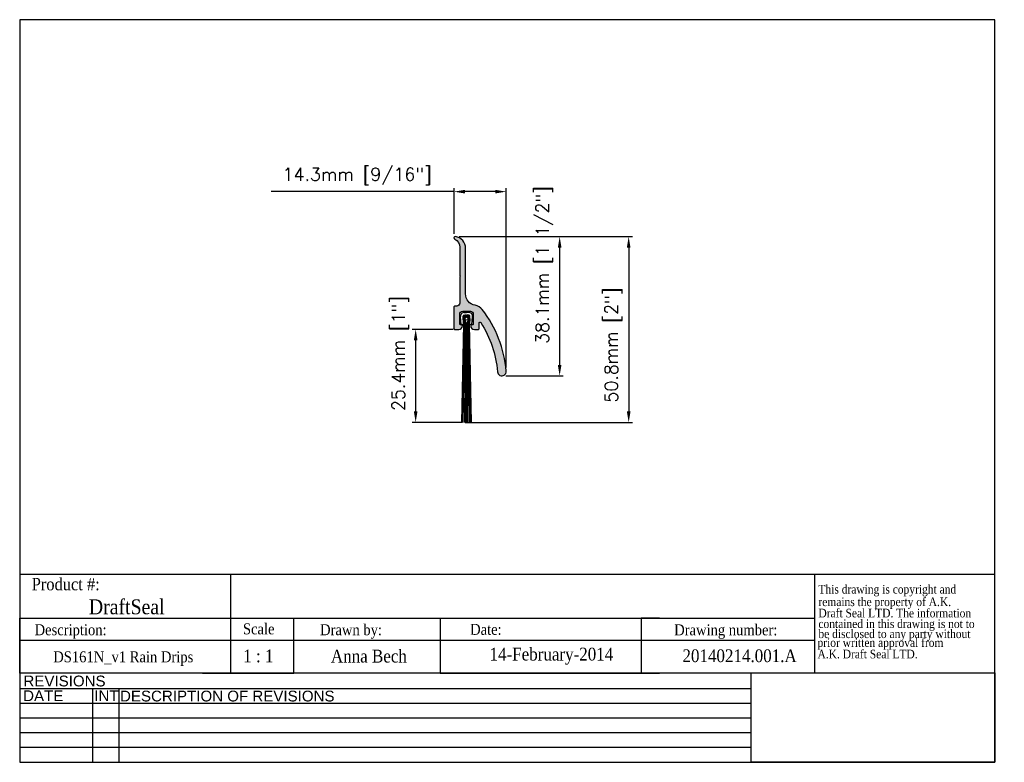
# Model space of a CAD drawing. Header units: millimetres. Extents: x 2362 to 2631, y 15 to 219.
import ezdxf
from ezdxf.enums import TextEntityAlignment as Align

# ---------------------------------------------------------------- set-up
doc = ezdxf.new("R2010")
doc.units = ezdxf.units.MM
doc.header["$MEASUREMENT"] = 0
doc.layers.add('AM_5', color=3, linetype='Continuous', lineweight=25)
doc.layers.add('BORDER', color=7, linetype='Continuous', lineweight=25)
doc.layers.add('DRAWING1', color=8, linetype='Continuous')
doc.layers.add('FRAME', color=7, linetype='Continuous')
doc.styles.add('DS GROUP', font='arial.ttf')
doc.styles.get("Standard").update_dxf_attribs({"font": 'ROMANS.SHX'})
doc.styles.add('TAG', font='GARA.TTF')
doc.dimstyles.new('AM_ISO$0', dxfattribs={"dimtxt": 1.5, "dimasz": 1.5, "dimexe": 1, "dimexo": 1, "dimgap": 1.5, "dimtad": 1, "dimdec": 0, "dimdsep": 46, "dimtxsty": 'Standard', "dimcen": 0, "dimclrd": 256, "dimclre": 256, "dimclrt": 2, "dimadec": 0, "dimazin": 2, "dimtp": 0.1, "dimtm": 0.1, "dimtfac": 0.71, "dimtdec": 0, "dimtmove": 0, "dimatfit": 3, "dimfxl": 1, "dimlwd": -1, "dimlwe": -1, "dimarcsym": 1})
picture_1 = doc.add_image_def('image1.bmp', size_in_pixel=(901, 331))

# ---------------------------------------------------------------- blocks, each defined once
blk = doc.blocks.new('A$C08671A0E')
at = {"layer": 'FRAME', "style": 'TAG'}
for s, p in [('This drawing is copyright and', (14.8, -52.3)), ('remains the property of A.K.', (14.8, -101.5)), ('Draft Seal LTD. The information', (14.8, -145.7)), ('contained in this drawing is not to  ', (14.8, -187.4)), ('be disclosed to any party without ', (14.8, -226.7)), (' prior written approval from', (0, -261.2)), (' A.K. Draft Seal LTD.', (0, -306.1))]:
    blk.add_text(s, height=33.819, dxfattribs=at).set_placement(p)
blk = doc.blocks.new('*D465')
at = {"layer": 'AM_5', "linetype": 'ByBlock', "transparency": 16777216}
for p, q in [((2480.86, 159.88), (2480.86, 172.45)), ((2495.13, 123.34), (2495.13, 172.45)), ((2480.86, 171.45), (2430.86, 171.45)), ((2492.13, 171.45), (2483.86, 171.45))]:
    blk.add_line(p, q, dxfattribs=at)
at = {"layer": 'AM_5', "transparency": 16777216}
for points in [[(2483.86, 171.95), (2483.86, 170.95), (2480.86, 171.45)], [(2492.13, 171.95), (2492.13, 170.95), (2495.13, 171.45)]]:
    blk.add_solid(points, dxfattribs=at)
at = {"layer": 'Defpoints', "color": 0, "transparency": 16777216}
for p in [(2495.13, 171.45), (2480.86, 158.88), (2495.13, 122.34)]:
    blk.add_point(p, dxfattribs=at)
at = {"layer": 'AM_5', "color": 7, "transparency": 16777216, "insert": (2454.36, 175.62), "char_height": 3.5, "attachment_point": 5}
blk.add_mtext('14.3mm [9/16"]', dxfattribs=at)
blk = doc.blocks.new('*D466')
at = {"layer": 'AM_5', "linetype": 'ByBlock', "transparency": 16777216}
for p, q in [((2496.13, 159.14), (2510.76, 159.14)), ((2509.76, 156.14), (2509.76, 124.05)), ((2495.04, 121.05), (2510.76, 121.05))]:
    blk.add_line(p, q, dxfattribs=at)
at = {"layer": 'AM_5', "transparency": 16777216}
for points in [[(2509.26, 156.14), (2510.26, 156.14), (2509.76, 159.14)], [(2509.26, 124.05), (2510.26, 124.05), (2509.76, 121.05)]]:
    blk.add_solid(points, dxfattribs=at)
at = {"layer": 'Defpoints', "color": 0, "transparency": 16777216}
for p in [(2495.13, 159.14), (2494.04, 121.05), (2509.76, 121.05)]:
    blk.add_point(p, dxfattribs=at)
at = {"layer": 'AM_5', "color": 7, "transparency": 16777216, "insert": (2505.59, 151.38), "char_height": 3.5, "attachment_point": 5, "rotation": 90}
blk.add_mtext('38.1mm [1 1/2"]', dxfattribs=at)
blk = doc.blocks.new('*D467')
at = {"layer": 'AM_5', "linetype": 'ByBlock', "transparency": 16777216}
for p, q in [((2482.27, 159.14), (2529.64, 159.14)), ((2528.64, 156.14), (2528.64, 111.31)), ((2483.9, 108.31), (2529.64, 108.31))]:
    blk.add_line(p, q, dxfattribs=at)
at = {"layer": 'AM_5', "transparency": 16777216}
for points in [[(2528.14, 156.14), (2529.14, 156.14), (2528.64, 159.14)], [(2528.14, 111.31), (2529.14, 111.31), (2528.64, 108.31)]]:
    blk.add_solid(points, dxfattribs=at)
at = {"layer": 'Defpoints', "color": 0, "transparency": 16777216}
for p in [(2481.27, 159.14), (2482.9, 108.31), (2528.64, 108.31)]:
    blk.add_point(p, dxfattribs=at)
at = {"layer": 'AM_5', "color": 7, "transparency": 16777216, "insert": (2524.48, 129.49), "char_height": 3.5, "attachment_point": 5, "rotation": 90}
blk.add_mtext('50.8mm [2"]', dxfattribs=at)
blk = doc.blocks.new('*D468')
at = {"layer": 'AM_5', "linetype": 'ByBlock', "transparency": 16777216}
for p, q in [((2480.62, 133.75), (2469.37, 133.75)), ((2470.37, 130.75), (2470.37, 111.31)), ((2483.08, 108.31), (2469.37, 108.31))]:
    blk.add_line(p, q, dxfattribs=at)
at = {"layer": 'AM_5', "transparency": 16777216}
for points in [[(2469.87, 130.75), (2470.87, 130.75), (2470.37, 133.75)], [(2469.87, 111.31), (2470.87, 111.31), (2470.37, 108.31)]]:
    blk.add_solid(points, dxfattribs=at)
at = {"layer": 'Defpoints', "color": 0, "transparency": 16777216}
for p in [(2481.62, 133.75), (2470.37, 108.31), (2484.08, 108.31)]:
    blk.add_point(p, dxfattribs=at)
at = {"layer": 'AM_5', "color": 7, "transparency": 16777216, "insert": (2466.2, 127.17), "char_height": 3.5, "attachment_point": 5, "rotation": 90}
blk.add_mtext('25.4mm [1"]', dxfattribs=at)

msp = doc.modelspace()

# ---------------------------------------------------------------- hatches: boundary and pattern name
msp.add_hatch(color=256).paths.add_polyline_path([(2488.18, 135.61, -0.122893), (2492.75, 122.14, 1), (2495.13, 122.34, 0.145322), (2488.57, 139.18, 0.184397), (2486.63, 140.36, -0.362054), (2484.02, 143.48), (2484.02, 155.99, 0.37488), (2481.27, 159.14, 0.859514), (2481.06, 158.42, -0.291086), (2482.43, 156.27), (2482.43, 148.59), (2482.56, 148.47), (2482.43, 148.34), (2482.56, 148.22), (2482.43, 148.09), (2482.43, 140.94, -0.414214), (2481.63, 140.14), (2481.09, 140.14, 0.414214), (2480.84, 139.89), (2480.84, 134, 0.414214), (2481.09, 133.75), (2482.15, 133.75, 0.425974), (2483.14, 134.79, 0.390975), (2482.9, 135.02), (2482.68, 135.02, -0.414214), (2482.43, 135.27), (2482.43, 137.92, -0.414214), (2483.23, 138.72), (2485.33, 138.72, -0.414214), (2486.13, 137.92), (2486.13, 135.27, -0.414214), (2485.88, 135.02), (2485.67, 135.02, 0.390975), (2485.42, 134.79, 0.425974), (2486.42, 133.75), (2487.47, 133.75, 0.414214), (2487.72, 134), (2487.72, 135.47, -0.748291)])

# ---------------------------------------------------------------- linework, layer by layer
for p, q in [((2362.06, 66.79), (2579.51, 66.79)), ((2419.68, 66.79), (2419.68, 54.73)), ((2579.51, 66.79), (2579.51, 39.73)), ((2362.06, 39.73), (2362.06, 54.73)), ((2362.06, 54.73), (2579.51, 54.73)), ((2362.06, 54.73), (2362.06, 49.73)), ((2362.06, 54.73), (2362.06, 48.73)), ((2362.06, 54.73), (2412.06, 54.73)), ((2419.68, 54.73), (2419.68, 39.73)), ((2437.06, 39.73), (2437.06, 54.73)), ((2437.06, 54.73), (2477.06, 54.73)), ((2477.06, 54.73), (2477.06, 39.73)), ((2537.06, 54.73), (2532.06, 54.73)), ((2532.06, 54.73), (2532.06, 39.73)), ((2362.06, 48.73), (2362.06, 50.23)), ((2362.06, 48.73), (2579.51, 48.73)), ((2362.06, 39.73), (2362.06, 42.73)), ((2412.06, 39.73), (2437.06, 39.73)), ((2477.06, 39.73), (2537.06, 39.73))]:
    msp.add_line(p, q)
msp.add_lwpolyline([(2486.13, 137.92), (2486.13, 135.27, -0.414214), (2485.88, 135.02), (2485.67, 135.02, 0.414214), (2485.42, 134.77), (2485.42, 134.75, 0.414214), (2486.42, 133.75), (2487.47, 133.75, 0.414214), (2487.72, 134), (2487.72, 135.47, -0.748291), (2488.18, 135.61, -0.122893), (2492.75, 122.14, 1), (2495.13, 122.34, 0.145322), (2488.57, 139.18, 0.184397), (2486.63, 140.36, -0.362054), (2484.02, 143.48), (2484.02, 155.99, 0.37488), (2481.27, 159.14, 0.859514), (2481.06, 158.42, -0.291086), (2482.43, 156.27), (2482.43, 148.59), (2482.56, 148.47), (2482.43, 148.34), (2482.56, 148.22), (2482.43, 148.09), (2482.43, 140.94, -0.414214), (2481.63, 140.14), (2481.09, 140.14, 0.414214), (2480.84, 139.89), (2480.84, 134, 0.414214), (2481.09, 133.75), (2482.15, 133.75, 0.414214), (2483.15, 134.75), (2483.15, 134.77, 0.414214), (2482.9, 135.02), (2482.68, 135.02, -0.414214), (2482.43, 135.27), (2482.43, 137.92, -0.414214), (2483.23, 138.72), (2485.33, 138.72, -0.414214)], format="xyb", close=True)
at = {"layer": 'BORDER'}
for p, q in [((2362.06, 218.5), (2362.06, 15.3)), ((2628.76, 218.5), (2362.06, 218.5)), ((2628.76, 15.3), (2628.76, 218.5)), ((2579.51, 66.79), (2628.76, 66.79)), ((2628.76, 39.73), (2362.06, 39.73)), ((2562.14, 35.42), (2362.06, 35.42)), ((2381.93, 35.42), (2381.93, 15.3)), ((2389.14, 35.42), (2389.14, 15.3)), ((2562.14, 31.4), (2362.06, 31.4)), ((2562.14, 27.37), (2362.06, 27.37)), ((2562.14, 23.35), (2362.06, 23.35)), ((2562.14, 19.33), (2362.06, 19.33)), ((2362.06, 15.3), (2628.76, 15.3))]:
    msp.add_line(p, q, dxfattribs=at)
at = {"layer": 'DRAWING1'}
for p, q in [((2483.49, 135.16), (2483.35, 137.38)), ((2483.65, 138.41), (2484.28, 138.41)), ((2483.65, 137.7), (2484.28, 137.7)), ((2484.91, 138.41), (2484.28, 138.41)), ((2484.91, 137.7), (2484.28, 137.7)), ((2485.07, 135.16), (2485.21, 137.38)), ((2482.78, 135.11), (2482.64, 137.33)), ((2482.78, 135.11), (2483.49, 135.11)), ((2483.49, 135.16), (2482.89, 108.31)), ((2483.72, 135.16), (2483.29, 108.31)), ((2483.39, 136.72), (2483.49, 135.16)), ((2483.52, 136.72), (2483.72, 135.16)), ((2483.65, 136.72), (2483.94, 135.16)), ((2483.94, 135.16), (2483.69, 108.31)), ((2483.77, 136.72), (2484.17, 135.16)), ((2484.17, 135.16), (2484.08, 108.31)), ((2484.79, 136.72), (2484.39, 135.16)), ((2484.39, 135.16), (2484.48, 108.31)), ((2484.92, 136.72), (2484.62, 135.16)), ((2484.62, 135.16), (2484.88, 108.31)), ((2485.04, 136.72), (2484.84, 135.16)), ((2484.84, 135.16), (2485.27, 108.31)), ((2485.17, 136.72), (2485.07, 135.16)), ((2485.67, 108.31), (2485.07, 135.16)), ((2485.07, 135.16), (2485.78, 135.11)), ((2485.78, 135.11), (2485.92, 137.33))]:
    msp.add_line(p, q, dxfattribs=at)
msp.add_circle((2484.28, 136.72), 0.445, dxfattribs=at)
for centre, radius, start, end in [((2483.65, 137.4), 1.02, 90, 183.7409), ((2483.65, 137.4), 0.305, 90, 183.7409), ((2484.28, 136.72), 1.02, 104.5881, 154.7967), ((2484.28, 136.72), 0.889, 0, 180), ((2484.28, 136.72), 0.762, 0, 180), ((2484.28, 136.72), 1.02, 25.2033, 75.4119), ((2484.91, 137.4), 1.02, 356.2591, 90), ((2484.91, 137.4), 0.305, 356.2591, 90), ((2484.28, 136.72), 0.635, 0, 180), ((2484.28, 136.72), 0.508, 0, 180)]:
    msp.add_arc(centre, radius, start, end, dxfattribs=at)
at = {"layer": 'FRAME', "color": 1}
for q in [(2562.14, 39.74), (2562.14, 39.73)]:
    msp.add_line((2562.14, 15.3), q, dxfattribs=at)

# ---------------------------------------------------------------- block references
at = {"xscale": 0.06987750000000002, "yscale": 0.06987750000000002, "zscale": 0.06987750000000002}
msp.add_blockref('A$C08671A0E', (2579.51, 65.14), dxfattribs=at)

# ---------------------------------------------------------------- texts
at = {"layer": 'BORDER', "attachment_point": 2, "style": 'DS GROUP'}
for s, width, insert, char_height in [('REVISIONS', 20.3868, (2374.32, 39.03), 2.953), ('DATE', 20.3868, (2368.5, 34.99), 2.953), ('INT', 20.3868, (2385.79, 34.99), 2.953), ('DESCRIPTION OF REVISIONS', 103.8609, (2418.84, 34.91), 2.9531)]:
    msp.add_mtext_dynamic_manual_height_columns(s, width=width, gutter_width=7.5, heights=[0], dxfattribs=dict(at, insert=insert, char_height=char_height))
at = {"layer": 'FRAME', "style": 'TAG'}
for s, height, p in [('Product #:', 3.382, (2374.65, 64.13)), ('DraftSeal', 4.069, (2391.34, 57.98)), ('Description:', 3, (2375.98, 51.11)), ('Drawn by:', 3, (2452.69, 51.18)), ('Date:', 3, (2489.58, 51.66)), ('Drawing number:', 3, (2555.2, 51.15)), ('1 : 1', 3.5, (2427.35, 44.39)), ('Anna Bech', 3.5, (2457.58, 44.44)), ('14-February-2014', 3.5, (2507.5, 44.44)), ('20140214.001.A', 3.5, (2558.98, 44.45))]:
    msp.add_text(s, height=height, dxfattribs=at).set_placement(p, align=Align.MIDDLE)
msp.add_text('Scale', height=3, dxfattribs=at).set_placement((2423.13, 50.32))
msp.add_text('DS161N_v1 Rain Drips', height=3, dxfattribs=at).set_placement((2390.39, 42.67), align=Align.CENTER)

# ---------------------------------------------------------------- dimensions: what is measured, and where the dimension line sits
at = {"layer": 'AM_5'}
dim = msp.add_linear_dim(base=(2495.13, 171.45), p1=(2480.86, 158.88), p2=(2495.13, 122.34), dimstyle='AM_ISO$0', override={"dimtxt": 3.5, "dimasz": 3, "dimdec": 1, "dimpost": '<>mm', "dimclrt": 7}, dxfattribs=at)
dim.commit()
dim.dimension.update_dxf_attribs({"geometry": '*D465', "text_midpoint": (2454.36, 171.45), "dimtype": 160})
for base, p1, p2, picture, middle in [((2509.76, 121.05), (2495.13, 159.14), (2494.04, 121.05), '*D466', (2509.76, 151.38)), ((2528.64, 108.31), (2481.27, 159.14), (2482.9, 108.31), '*D467', (2528.64, 129.49)), ((2470.37, 108.31), (2481.62, 133.75), (2484.08, 108.31), '*D468', (2470.37, 127.17))]:
    dim = msp.add_linear_dim(base=base, p1=p1, p2=p2, angle=90, dimstyle='AM_ISO$0', override={"dimtxt": 3.5, "dimasz": 3, "dimdec": 1, "dimpost": '<>mm', "dimclrt": 7}, dxfattribs=at)
    dim.commit()
    dim.dimension.update_dxf_attribs({"geometry": picture, "text_midpoint": middle, "dimtype": 160})

# ---------------------------------------------------------------- pictures from other files: only their frames are drawn
image = msp.add_image(picture_1, insert=(2562.14, 15.3), size_in_units=(66.62, 24.47))
image.dxf.flags = 7

doc.saveas('drawing.dxf')
